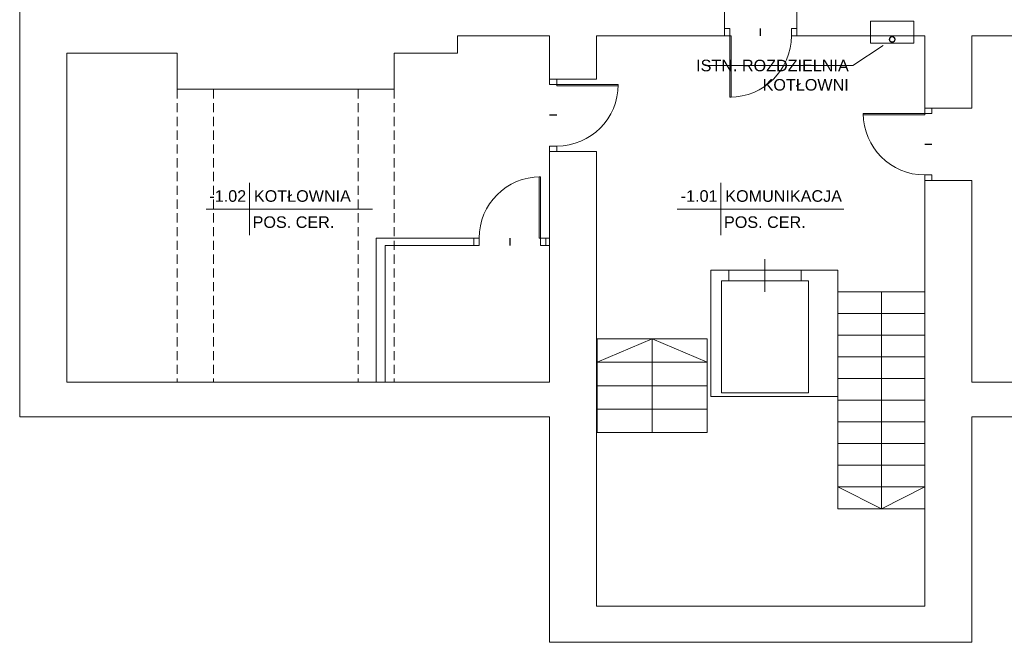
# Model space of a CAD drawing. Header units: millimetres. Extents: x 19422 to 119122, y -6876 to 97602.
# Tile 6 of 35: x 38441 to 52063, y -6876 to 1734. Entities that reach past the tile are written whole.
import ezdxf
from ezdxf import colors
from ezdxf.entities.mleader import LeaderData, LeaderLine
from ezdxf.enums import TextEntityAlignment as Align
from ezdxf.math import Vec2, Vec3

# ---------------------------------------------------------------- set-up
doc = ezdxf.new("R2010")
doc.units = ezdxf.units.MM
doc.linetypes.add('PT_IS_01_RZUT PIWNICY$0$DASHED', pattern=[19.05, 12.7, -6.35])
for name, color, linetype, lineweight, true_color in [('PT_IS_01_RZUT PIWNICY$0$IE_SYMBOLE', 7, 'Continuous', 13, 0xfe0000), ('PT_IS_01_RZUT PIWNICY$0$INW_DRZWI', 7, 'Continuous', 13, 0x838383), ('PT_IS_01_RZUT PIWNICY$0$INW_NIEWIDOCZNE', 7, 'PT_IS_01_RZUT PIWNICY$0$DASHED', 5, 0x838383), ('PT_IS_01_RZUT PIWNICY$0$INW_OPIS_TABELKI POMIESZCZEŃ', 7, 'Continuous', 5, 0x838383), ('PT_IS_01_RZUT PIWNICY$0$INW_WIDOKOWE', 7, 'Continuous', 13, 0x838383), ('PT_IS_01_RZUT PIWNICY$0$INW_WYPOSAŻENIE', 7, 'Continuous', 5, 0x838383), ('PT_IS_01_RZUT PIWNICY$0$INW_ŚCIANY  DZIAŁOWE', 7, 'Continuous', 20, 0x838383), ('PT_IS_01_RZUT PIWNICY$0$INW_ŚCIANY KONSTRUKCYJNE', 7, 'Continuous', 20, 0x838383)]:
    doc.layers.add(name, color=color, linetype=linetype, lineweight=lineweight, true_color=true_color)
doc.layers.add('S_WODA', color=160, linetype='Continuous', lineweight=40)
doc.styles.add('PT_IS_01_RZUT PIWNICY$0$100 ARIAL', font='arial.ttf', dxfattribs={"height": 16})
doc.styles.add('PT_IS_01_RZUT PIWNICY$0$ARIAL', font='arial.ttf')

# ---------------------------------------------------------------- blocks, each defined once
blk = doc.blocks.new('*U233')
for points in [[(-85, 0), (-83.1, 0), (-83.1, 85), (-85, 85)], [(-85, 0), (-92.5, 0), (-92.5, -10), (-85, -10)], [(7.5, 0), (0, 0), (0, -10), (7.5, -10)]]:
    blk.add_lwpolyline(points, close=True)
blk.add_arc((-85, 0), 85, 0, 90)
at = {"layer": 'Defpoints'}
blk.add_lwpolyline([(-42.5, 0), (-42.5, -10)], dxfattribs=at)
blk = doc.blocks.new('*U234')
for points in [[(0, 0), (-1.9, 0), (-1.9, 85), (0, 85)], [(-85, 0), (-92.5, 0), (-92.5, -10), (-85, -10)], [(7.5, 0), (0, 0), (0, -10), (7.5, -10)]]:
    blk.add_lwpolyline(points, close=True)
blk.add_arc((0, 0), 85, 90, 180)
at = {"layer": 'Defpoints'}
blk.add_lwpolyline([(-42.5, 0), (-42.5, -10)], dxfattribs=at)
blk = doc.blocks.new('*U236')
for points in [[(0, 0), (-1.9, 0), (-1.9, 85), (0, 85)], [(-85, 0), (-92.5, 0), (-92.5, -10), (-85, -10)], [(7.5, 0), (0, 0), (0, -10), (7.5, -10)]]:
    blk.add_lwpolyline(points, close=True)
blk.add_arc((0, 0), 85, 90, 180)
at = {"layer": 'Defpoints'}
blk.add_lwpolyline([(-42.5, 0), (-42.5, -10)], dxfattribs=at)
blk = doc.blocks.new('PT_IS_01_RZUT PIWNICY$0$_DotSmall')
at = {"color": 0, "linetype": 'ByBlock', "const_width": 0.5}
blk.add_lwpolyline([(-0.0625, 0, 1), (0.0625, 0, 1)], format="xyb", close=True, dxfattribs=at)
blk = doc.blocks.new('*U264')
at = {"linetype": 'Continuous', "lineweight": 0}
for p, q in [((0, 72.2), (0, -72.2)), ((-120.3, 0), (340.5, 0))]:
    blk.add_line(p, q, dxfattribs=at)
at = {"style": 'PT_IS_01_RZUT PIWNICY$0$100 ARIAL'}
for tag, height, flags, p in [('KONDYGNACJA', 16, 13, (288.1, 259.3)), ('INNE', 16, 13, (288.1, 236)), ('NR', 32, 12, (-60.2, 20))]:
    blk.add_attdef(tag, text='', height=height, dxfattribs=dict(at, flags=flags)).set_placement(p, align=Align.CENTER)
at = {"style": 'PT_IS_01_RZUT PIWNICY$0$100 ARIAL', "flags": 12}
for tag, p in [('NAZW', (12.3, 20)), ('POS_001', (8.8, -52.2))]:
    blk.add_attdef(tag, p, '', height=32, dxfattribs=at)
at = {"color": 5, "style": 'PT_IS_01_RZUT PIWNICY$0$100 ARIAL', "flags": 12}
blk.add_attdef('DO_OBLICZEN', text='', height=32, dxfattribs=at).set_placement((-60.2, -51.6), align=Align.CENTER)
blk = doc.blocks.new('*U263')
at = {"linetype": 'Continuous', "lineweight": 0}
for p, q in [((0, 72.2), (0, -72.2)), ((-120.3, 0), (340.5, 0))]:
    blk.add_line(p, q, dxfattribs=at)
at = {"style": 'PT_IS_01_RZUT PIWNICY$0$100 ARIAL'}
for tag, height, flags, p in [('KONDYGNACJA', 16, 13, (288.1, 259.3)), ('INNE', 16, 13, (288.1, 236)), ('NR', 32, 12, (-60.2, 20))]:
    blk.add_attdef(tag, text='', height=height, dxfattribs=dict(at, flags=flags)).set_placement(p, align=Align.CENTER)
at = {"style": 'PT_IS_01_RZUT PIWNICY$0$100 ARIAL', "flags": 12}
for tag, p in [('NAZW', (12.3, 20)), ('POS_001', (8.8, -52.2))]:
    blk.add_attdef(tag, p, '', height=32, dxfattribs=at)
at = {"color": 5, "style": 'PT_IS_01_RZUT PIWNICY$0$100 ARIAL', "flags": 12}
blk.add_attdef('DO_OBLICZEN', text='', height=32, dxfattribs=at).set_placement((-60.2, -51.6), align=Align.CENTER)
blk = doc.blocks.new('*U253')
for points in [[(0, 0), (-1.9, 0), (-1.9, 85), (0, 85)], [(-85, 0), (-92.5, 0), (-92.5, -10), (-85, -10)], [(7.5, 0), (0, 0), (0, -10), (7.5, -10)]]:
    blk.add_lwpolyline(points, close=True)
blk.add_arc((0, 0), 85, 90, 180)
at = {"layer": 'Defpoints'}
blk.add_lwpolyline([(-42.5, 0), (-42.5, -10)], dxfattribs=at)
blk = doc.blocks.new('PT_IS_01_RZUT PIWNICY')
at = {"layer": 'PT_IS_01_RZUT PIWNICY$0$IE_SYMBOLE'}
blk.add_lwpolyline([(1237.3, 547.2), (1177.3, 547.2), (1177.3, 517.2), (1237.3, 517.2)], close=True, dxfattribs=at)
at = {"layer": 'PT_IS_01_RZUT PIWNICY$0$INW_NIEWIDOCZNE'}
for p, q in [((218.3, 453.2), (218.3, 48.2)), ((268.3, 453.2), (268.3, 48.2)), ((468.3, 453.2), (468.3, 48.2)), ((518.3, 453.2), (518.3, 48.2))]:
    blk.add_line(p, q, dxfattribs=at)
at = {"layer": 'PT_IS_01_RZUT PIWNICY$0$INW_WIDOKOWE'}
for p, q in [((1192.3, 173.2), (1192.3, -126.8)), ((875.3, 108.2), (799.3, 75.8)), ((875.3, -21.6), (875.3, 108.2)), ((875.3, 108.2), (951.3, 75.8)), ((1192.3, -126.8), (1132.3, -96.8)), ((1192.3, -126.8), (1252.3, -96.8))]:
    blk.add_line(p, q, dxfattribs=at)
for points in [[(1132.3, 173.2), (1252.3, 173.2), (1252.3, 143.2), (1132.3, 143.2)], [(1132.3, 143.2), (1252.3, 143.2), (1252.3, 113.2), (1132.3, 113.2)], [(1132.3, 113.2), (1252.3, 113.2), (1252.3, 83.2), (1132.3, 83.2)], [(799.3, 108.2), (951.3, 108.2), (951.3, 75.8), (799.3, 75.8)], [(1132.3, 83.2), (1252.3, 83.2), (1252.3, 53.2), (1132.3, 53.2)], [(799.3, 75.8), (951.3, 75.8), (951.3, 43.3), (799.3, 43.3)], [(799.3, 43.3), (951.3, 43.3), (951.3, 10.8), (799.3, 10.8)], [(1132.3, 53.2), (1252.3, 53.2), (1252.3, 23.2), (1132.3, 23.2)], [(1132.3, 23.2), (1252.3, 23.2), (1252.3, -6.8), (1132.3, -6.8)], [(799.3, 10.8), (951.3, 10.8), (951.3, -21.6), (799.3, -21.6)], [(1132.3, -6.8), (1252.3, -6.8), (1252.3, -36.8), (1132.3, -36.8)], [(1132.3, -36.8), (1252.3, -36.8), (1252.3, -66.8), (1132.3, -66.8)], [(1132.3, -66.8), (1252.3, -66.8), (1252.3, -96.8), (1132.3, -96.8)], [(1132.3, -96.8), (1252.3, -96.8), (1252.3, -126.8), (1132.3, -126.8)]]:
    blk.add_lwpolyline(points, close=True, dxfattribs=at)
at = {"layer": 'PT_IS_01_RZUT PIWNICY$0$INW_WYPOSAŻENIE'}
for p, q in [((1031.3, 173.2), (1031.3, 218.2)), ((981.3, 188.4), (981.3, 203.4)), ((1081.3, 188.3), (1081.3, 203.3)), ((1132.3, 203.2), (1132.3, 28.4)), ((971.3, 188.4), (1091.3, 188.4)), ((1132.3, 183.2), (1132.3, 28.4))]:
    blk.add_line(p, q, dxfattribs=at)
for points in [[(1132.3, 203.2), (956.3, 203.2), (956.3, 28.4), (1132.3, 28.4)], [(971.3, 188.4), (971.3, 33.4), (1091.3, 33.4), (1091.3, 188.4)]]:
    blk.add_lwpolyline(points, dxfattribs=at)
at = {"layer": 'PT_IS_01_RZUT PIWNICY$0$INW_ŚCIANY  DZIAŁOWE'}
for points in [[(493.3, 48.2), (493.3, 247.2), (628.3, 247.2), (628.3, 237.2), (505.8, 237.2), (505.8, 48.2), (493.3, 48.2)], [(733.3, 247.2), (728.3, 247.2), (728.3, 237.2), (733.3, 237.2)]]:
    blk.add_lwpolyline(points, dxfattribs=at)
at = {"layer": 'PT_IS_01_RZUT PIWNICY$0$INW_ŚCIANY KONSTRUKCYJNE'}
for p, q in [((606, 527.2), (606, 503.2)), ((65.3, 503.2), (218.3, 503.2)), ((518.3, 503.2), (606, 503.2)), ((733.3, 367.2), (733.3, 48.2)), ((798.3, 367.2), (798.3, 0.2)), ((1252.3, 327.2), (1252.3, 0.2)), ((1317.3, 327.2), (1317.3, 48.2)), ((65.3, 48.2), (733.3, 48.2)), ((1317.3, 48.2), (2055.3, 48.2)), ((0.3, 0.2), (733.3, 0.2)), ((1317.3, 0.2), (2120.3, 0.2)), ((1317.3, 0.2), (2120.3, 0.2))]:
    blk.add_line(p, q, dxfattribs=at)
for points in [[(0.3, 1216.2), (0.3, 0.2)], [(1428.2, 527.2), (1317.3, 527.2), (1317.3, 427.2), (1252.3, 427.2), (1252.3, 527.2), (1075.3, 527.2), (1075.3, 575.2), (1111.3, 575.2), (1111.3, 600.2), (1141.3, 600.2), (1141.3, 575.2), (1256.3, 575.2), (1256.3, 585.2), (1286.3, 585.2), (1286.3, 575.2), (1428.2, 575.2)], [(975.3, 575.2), (975.3, 527.2), (798.3, 527.2), (798.3, 467.2), (733.3, 467.2), (733.3, 527.2), (606, 527.2)], [(65.3, 503.2), (65.3, 48.2)], [(218.3, 503.2), (218.3, 453.2), (518.3, 453.2), (518.3, 503.2)], [(733.3, 270.9), (733.3, 367.2), (798.3, 367.2), (798.3, 270.9)], [(1317.3, 270.9), (1317.3, 327.2), (1252.3, 327.2), (1252.3, 270.9)], [(1317.3, 0.2), (1317.3, -311.6), (733.3, -311.6), (733.3, 0.2)], [(1252.3, 0.2), (1252.3, -261.6), (798.3, -261.6), (798.3, 0.2)]]:
    blk.add_lwpolyline(points, dxfattribs=at)
at = {"layer": 'PT_IS_01_RZUT PIWNICY$0$INW_DRZWI'}
for name, p, rotation in [('*U236', (982.8, 527.2), 180), ('*U233', (743.3, 374.7), 270), ('*U234', (1252.3, 419.7), 89.99999999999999), ('*U253', (720.8, 247.2), 360)]:
    blk.add_blockref(name, p, dxfattribs=dict(at, rotation=rotation))
at = {"layer": 'PT_IS_01_RZUT PIWNICY$0$INW_OPIS_TABELKI POMIESZCZEŃ'}
ref = blk.add_blockref('*U264', (318.2, 287.6), dxfattribs=dict(at, xscale=0.5, yscale=0.5, zscale=0.5))
ref.add_attrib('NR', '-1.02', dxfattribs={"layer": '0', "height": 16, "style": 'PT_IS_01_RZUT PIWNICY$0$100 ARIAL'}).set_placement((288.1, 297.6), align=Align.CENTER)
ref.add_attrib('NAZW', 'KOTŁOWNIA', (324.3, 297.6), dxfattribs={"layer": '0', "height": 16, "style": 'PT_IS_01_RZUT PIWNICY$0$100 ARIAL'})
ref.add_attrib('POS_001', 'POS. CER.', (322.5, 261.5), dxfattribs={"layer": '0', "height": 16, "style": 'PT_IS_01_RZUT PIWNICY$0$100 ARIAL'})
ref = blk.add_blockref('*U263', (970.2, 287.6), dxfattribs=dict(at, xscale=0.5, yscale=0.5, zscale=0.5))
ref.add_attrib('NR', '-1.01', dxfattribs={"layer": '0', "height": 16, "style": 'PT_IS_01_RZUT PIWNICY$0$100 ARIAL'}).set_placement((940.2, 297.6), align=Align.CENTER)
ref.add_attrib('NAZW', 'KOMUNIKACJA', (976.4, 297.6), dxfattribs={"layer": '0', "height": 16, "style": 'PT_IS_01_RZUT PIWNICY$0$100 ARIAL'})
ref.add_attrib('POS_001', 'POS. CER.', (974.6, 261.5), dxfattribs={"layer": '0', "height": 16, "style": 'PT_IS_01_RZUT PIWNICY$0$100 ARIAL'})
at = {"layer": 'PT_IS_01_RZUT PIWNICY$0$IE_SYMBOLE', "style": 'PT_IS_01_RZUT PIWNICY$0$ARIAL', "flags": 12}
for tag, p in [('PIR', (6294.7, 6824.6)), ('O', (6258, 6679.4, 0)), ('KE', (6258.6, 6606.4))]:
    blk.add_attdef(tag, text='', height=15.1, dxfattribs=at).set_placement(p, align=Align.CENTER)
at = {"layer": 'PT_IS_01_RZUT PIWNICY$0$IE_SYMBOLE'}
ml = blk.add_multileader_mtext('Standard', dxfattribs=at)
ml.set_content('ISTN. ROZDZIELNIA\\PKOTŁOWNI', color=256, style='PT_IS_01_RZUT PIWNICY$0$100 ARIAL')
ml.set_leader_properties(color=256, linetype='ByLayer', lineweight=-1)
ml.set_arrow_properties(name='PT_IS_01_RZUT PIWNICY$0$_DotSmall')
ml.build(insert=Vec2(0, 0))
ml.multileader.update_dxf_attribs({"text_right_attachment_type": 5, "text_top_attachment_type": 0, "text_bottom_attachment_type": 0, "dogleg_length": 1, "arrow_head_size": 15})
ctx = ml.context
ctx.base_point, ctx.char_height, ctx.arrow_head_size, ctx.landing_gap_size, ctx.plane_origin, ctx.plane_x_axis = Vec3(1152.2, 485.9), 16, 15, 5, Vec3(1308.7, 547.2), Vec3(-1, 0)
ctx.right_attachment, ctx.text_align_type, ctx.attachment_type = 5, 2, 2
notes = []
notes.append((ctx, [(0, (1, 1, 0), (1152.7, 485.9), (-1, 0), 0.5, [(0, [(1207.3, 522.2)], 256, [])])]))
ctx.mtext.insert, ctx.mtext.alignment, ctx.mtext.flow_direction = Vec3(1147.2, 494.1), 3, 5
for ctx, leaders in notes:
    for number, flags, end, landing, length, lines in leaders:
        leader = LeaderData()
        leader.index, (leader.has_last_leader_line, leader.has_dogleg_vector, leader.attachment_direction) = number, flags
        leader.last_leader_point, leader.dogleg_vector, leader.dogleg_length = Vec3(end), Vec3(landing), length
        for number, points, colour, breaks in lines:
            line = LeaderLine()
            line.index, line.vertices, line.color, line.breaks = number, Vec3.list(points), colors.encode_raw_color(colour), breaks
            leader.lines.append(line)
        ctx.leaders.append(leader)

msp = doc.modelspace()

# ---------------------------------------------------------------- block references
at = {"layer": 'S_WODA', "xscale": 10, "yscale": 10, "zscale": 10}
msp.add_blockref('PT_IS_01_RZUT PIWNICY', (38439, -3760), dxfattribs=at)

doc.saveas('drawing.dxf')
